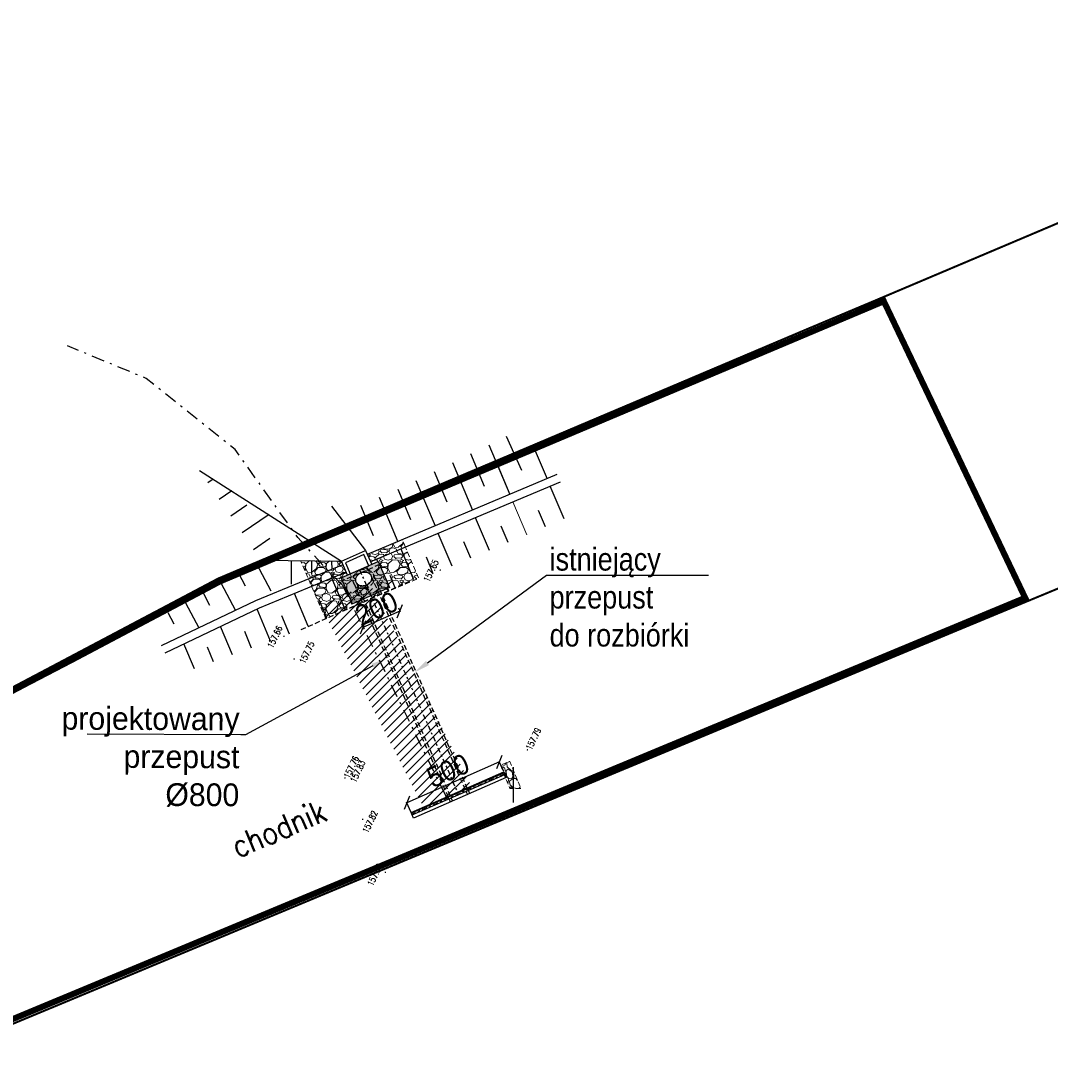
# Model space of a CAD drawing. Header units: metres. Extents: x 0 to 26143134280, y 0 to 27770722853.
# Tile 4 of 5: x 7549894 to 7549945, y 5738681 to 5738733. Entities that reach past the tile are written whole.
import ezdxf
from ezdxf import colors
from ezdxf.entities.mleader import LeaderData, LeaderLine
from ezdxf.enums import TextEntityAlignment as Align
from ezdxf.math import Vec2, Vec3

# ---------------------------------------------------------------- set-up
doc = ezdxf.new("R2010")
doc.units = ezdxf.units.M
doc.header["$PDSIZE"] = -1
for name, pattern in [('DASHDOT', [25.4, 12.7, -6.35, 0, -6.35]), ('DASHDOT2', [0.5, 0.25, -0.125, 0, -0.125]), ('HIDDEN', [0.375, 0.25, -0.125])]:
    doc.linetypes.add(name, pattern=pattern)
for name, color, linetype in [('_STYL SKARPY', 96, 'Continuous'), ('_STYL_OPISY', 7, 'Continuous'), ('_STYL_PROJ OBIEKT', 12, 'DASHDOT'), ('_STYL_WYMIARY', 7, 'Continuous'), ('_STYL_WYPOSAŻENIE', 12, 'Continuous')]:
    doc.layers.add(name, color=color, linetype=linetype)
for name, color, linetype, lineweight in [('_STYL_HATCH', 7, 'Continuous', 0), ('_STYL_OPIS', 7, 'Continuous', 0), ('rzedne', 8, 'Continuous', 18), ('zakres zgl', 6, 'HIDDEN', 90)]:
    doc.layers.add(name, color=color, linetype=linetype, lineweight=lineweight)
doc.styles.add('arial', font='arial.ttf', dxfattribs={"width": 0.9})
doc.styles.add('Romans', font='Romans.shx', dxfattribs={"width": 0.75})
doc.styles.get("Standard").update_dxf_attribs({"font": 'romans.shx', "width": 0.75})
doc.dimstyles.new('styl_1-500', dxfattribs={"dimscale": 0.05, "dimtxt": 20, "dimasz": 10, "dimexe": 0.5, "dimexo": 0.2, "dimgap": 2.4, "dimtad": 1, "dimdec": 0, "dimlfac": 100, "dimdsep": 46, "dimtxsty": 'arial', "dimblk": 'OBLIQUE', "dimcen": 1, "dimclrd": 256, "dimclre": 256, "dimclrt": 256, "dimadec": 0, "dimazin": 0, "dimtfac": 1, "dimtdec": 0, "dimtmove": 1, "dimatfit": 3, "dimfxl": 1, "dimlwd": -1, "dimlwe": -1, "dimarcsym": 0})
pattern_1 = [(228.0127875, (0.64008, 0.889), (-7.11200000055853, -8.00099999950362), [0.119602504, -11.84066927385]), (184.969741, (0.56007, 0.8001), (10.66799999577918, 0.88900005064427), [0.205241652, -20.31891711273]), (132.5104471, (0.3556, 0.78232), (8.89000000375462, -9.7789999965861), [0.144718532, -14.327152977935]), (267.273689, (0.00889, 0.56007), (0.8890000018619, 17.7799999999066), [0.186901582, -18.50325309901]), (292.83365418, (0, 0.37338), (-4.4450000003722, 10.66799999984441), [0.183271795, -18.14393271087]), (357.273689, (0.07112, 0.20447), (-17.7799999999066, 0.8890000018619), [0.186901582, -18.50325309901]), (37.69424047, (0.25781, 0.19558), (-11.55699999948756, -8.89000000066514), [0.247167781, -24.46959035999]), (72.25532837, (0.45339, 0.34671), (6.22300000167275, 19.5579999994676), [0.233351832, -23.10183981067]), (121.42956562, (0.52451, 0.56896), (-7.1120000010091, 11.55699999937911), [0.18753455, -18.56594099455]), (175.2363583, (0.42672, 0.72898), (9.77899999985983, -0.88900000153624), [0.214099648, -10.4908779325]), (222.3974378, (0.21336, 0.74676), (-10.66799999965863, -9.7790000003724), [0.276877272, -27.41087037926]), (138.81407483, (0.889, 0.55118), (-6.2229999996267, 5.3340000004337), [0.094501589, -9.35569803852]), (171.4692344, (0.81788, 0.61341), (11.55700000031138, -1.77799999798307), [0.179788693, -17.79912364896]), (225, (0.6401, 0.6401), (-1e-16, -0.889), [0.125723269, -1.13151258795]), (203.19859051, (0.57785, 0.74676), (4.4450000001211, 1.7779999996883), [0.067704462, -6.70271782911]), (291.80140949, (0.51562, 0.72009), (-0.889000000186, 2.666999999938), [0.095747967, -4.6916635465]), (30.96375653, (0.55118, 0.63119), (2.6670000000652, 1.7779999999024), [0.155511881, -5.02820435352]), (161.56505118, (0.68453, 0.7112), (1.778000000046, -0.888999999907), [0.112450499, -2.69881434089]), (16.389540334, (0, 0.72009), (8.89000000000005, 2.66700000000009), [0.1575308, -15.59558933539]), (70.34617594, (0.15113, 0.76454), (-3.55600000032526, -9.77899999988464), [0.132159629, -13.08377548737]), (293.19859051, (0.68453, 0.889), (-1.7779999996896, 4.4450000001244), [0.135408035, -6.63501425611]), (343.61045967, (0.73787, 0.76454), (-8.8900000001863, 2.666999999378), [0.1575308, -15.59558933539]), (339.44395478, (0, 0.16891), (-4.445, 1.7780000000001), [0.15191232, -7.44370700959]), (294.7751406, (0.14224, 0.11557), (-4.44500000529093, 9.77899999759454), [0.127285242, -12.60125768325]), (66.80140949, (0.69342, 0), (1.7779999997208, 4.4450000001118), [0.135408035, -6.63501425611]), (17.35402464, (0.74676, 0.12446), (-11.55699999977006, -3.55600000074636), [0.149023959, -14.75333159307]), (69.44395478, (0.25781, 0), (-1.778000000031, -4.4449999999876), [0.07595616, -7.51966316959]), (101.309932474, (0.64008, 0), (-0.889, 3.556), [0.04533011, -4.48769823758]), (165.963756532, (0.6312, 0.04445), (2.667, -0.889), [0.183271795, -3.48216910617]), (186.00900596, (0.45339, 0.0889), (8.88999999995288, 0.88900000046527), [0.16984345, -16.81447770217]), (303.69006753, (0.55118, 0.55118), (-0.8890000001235, 1.777999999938), [0.128213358, -3.07712172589]), (353.15722659, (0.6223, 0.4445), (15.11300000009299, -1.77799999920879), [0.223844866, -22.16060317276]), (60.9453959, (0.84455, 0.41783), (-3.5560000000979, -6.2229999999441), [0.091527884, -9.06128731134]), (90, (0.889, 0.4978), (-0.889, 0.889), [0.05334, -0.83566]), (120.25643716, (0.43561, 0.11557), (3.555999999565, -6.22300000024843), [0.123503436, -12.22687927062]), (48.0127875, (0.37338, 0.22225), (7.11200000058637, 8.00099999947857), [0.239205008, -11.72106676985]), (0, (0.5334, 0.40005), (0.889, 0.889), [0.23114, -0.65786]), (325.3048465, (0.76454, 0.40005), (8.89000000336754, -6.2229999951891), [0.140563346, -13.91576085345]), (254.0546041, (0.88011, 0.32004), (-0.8889999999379, -3.5560000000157), [0.129440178, -6.34257751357]), (207.64597536, (0.84455, 0.19558), (-16.89100000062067, -8.88999999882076), [0.210750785, -20.86436254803]), (175.42607874, (0.65786, 0.09779), (-11.55699999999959, 0.88899999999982), [0.222960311, -22.07304625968])]

# ---------------------------------------------------------------- blocks, each defined once
blk = doc.blocks.new('_Oblique')
at = {"color": 0, "linetype": 'ByBlock', "lineweight": -2}
blk.add_line((-0.5, -0.5), (0.5, 0.5), dxfattribs=at)
blk = doc.blocks.new('*D7')
at = {"layer": '_STYL_WYMIARY', "transparency": 16777216}
for p, q in [((7549917.772, 5738696.178), (7549913.196, 5738694.163)), ((7549917.982, 5738695.702), (7549917.762, 5738696.201)), ((7549913.406, 5738693.686), (7549913.186, 5738694.186))]:
    blk.add_line(p, q, dxfattribs=at)
at = {"layer": 'Defpoints', "color": 0, "transparency": 16777216}
for p in [(7549917.986, 5738695.692), (7549913.196, 5738694.163), (7549913.41, 5738693.677)]:
    blk.add_point(p, dxfattribs=at)
at = {"layer": '_STYL_WYMIARY', "transparency": 16777216, "xscale": 0.5, "yscale": 0.5, "zscale": 0.5}
for p, rotation in [((7549917.772, 5738696.178), 23.77176160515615), ((7549913.196, 5738694.163), 203.7717616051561)]:
    blk.add_blockref('_Oblique', p, dxfattribs=dict(at, rotation=rotation))
at = {"layer": '_STYL_WYMIARY', "transparency": 16777216, "insert": (7549915.23, 5738695.748), "char_height": 1, "attachment_point": 5, "rotation": 23.7718, "style": 'arial'}
blk.add_mtext('500', dxfattribs=at)
blk = doc.blocks.new('*D6')
at = {"layer": '_STYL_WYMIARY', "transparency": 16777216}
for p, q in [((7549912.852, 5738703.627), (7549911.021, 5738702.821)), ((7549912.78, 5738703.789), (7549912.862, 5738703.604)), ((7549910.95, 5738702.983), (7549911.031, 5738702.798))]:
    blk.add_line(p, q, dxfattribs=at)
at = {"layer": 'Defpoints', "color": 0, "transparency": 16777216}
for p in [(7549912.776, 5738703.798), (7549910.946, 5738702.992), (7549911.021, 5738702.821)]:
    blk.add_point(p, dxfattribs=at)
at = {"layer": '_STYL_WYMIARY', "transparency": 16777216, "xscale": 0.5, "yscale": 0.5, "zscale": 0.5}
for p, rotation in [((7549912.852, 5738703.627), 23.77173683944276), ((7549911.021, 5738702.821), 203.7717368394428)]:
    blk.add_blockref('_Oblique', p, dxfattribs=dict(at, rotation=rotation))
at = {"layer": '_STYL_WYMIARY', "transparency": 16777216, "insert": (7549911.703, 5738703.755), "char_height": 1, "attachment_point": 5, "rotation": 23.7717, "style": 'arial'}
blk.add_mtext('200', dxfattribs=at)

msp = doc.modelspace()

# ---------------------------------------------------------------- hatches: boundary and pattern name
at = {"lineweight": 13, "transparency": 33554687}
h = msp.add_hatch(dxfattribs=at)
h.set_pattern_fill('ANSI31', color=256, scale=0.1)
h.set_pattern_definition([(45, (-4e-07, 2e-06), (-0.224506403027, 0.224506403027), [])])
h.paths.add_polyline_path([(7549908.914, 5738703.927), (7549911.377, 5738704.986), (7549916.385, 5738694.969), (7549913.997, 5738693.971)])
at = {"layer": '_STYL_HATCH', "transparency": 33554483}
h = msp.add_hatch(dxfattribs=at)
h.set_pattern_fill('ANGLE', color=256)
h.set_pattern_definition([(0, (0, 0), (0, 6.985), [5.08, -1.905]), (90, (0, 0), (-6.985, 4e-16), [5.08, -1.905])])
h.paths.add_polyline_path([(7549911.318, 5738705.87), (7549911.46, 5738705.933), (7549911.152, 5738706.617), (7549909.961, 5738706.092), (7549910.271, 5738705.409), (7549910.402, 5738705.467), (7549910.161, 5738706.016), (7549911.076, 5738706.419), (7549911.318, 5738705.87)])
at = {"layer": '_STYL_OPISY', "transparency": 33554483}
h = msp.add_hatch(dxfattribs=at)
h.set_pattern_fill('ANGLE', color=256)
h.set_pattern_definition([(0, (66524.745, 58161.332), (0, 6.985), [5.08, -1.905]), (90, (66524.745, 58161.332), (-6.985, 4e-16), [5.08, -1.905])])
edge = h.paths.add_edge_path()
edge.add_line((7549917.018, 5738693.691), (7549920.373, 5738694.804))
edge.add_line((7549920.373, 5738694.804), (7549919.585, 5738696.393))
edge.add_line((7549919.585, 5738696.393), (7549912.219, 5738693.241))
edge.add_line((7549912.219, 5738693.241), (7549913.159, 5738691.344))
edge.add_line((7549913.159, 5738691.344), (7549916.138, 5738693.236))
edge.add_line((7549916.359, 5738695.012), (7549917.018, 5738693.691))
at = {"layer": '_STYL_PROJ OBIEKT', "lineweight": 0, "transparency": 33554534}
h = msp.add_hatch(dxfattribs=at)
h.set_pattern_fill('GRAVEL', color=256, scale=0.035, style=0)
h.set_pattern_definition(pattern_1)
h.paths.add_polyline_path([(7549911.405, 5738706.055), (7549913.126, 5738706.779), (7549912.972, 5738707.147), (7549911.241, 5738706.419)])
h = msp.add_hatch(dxfattribs=at)
h.set_pattern_fill('GRAVEL', color=256, scale=0.04, style=0)
h.set_pattern_definition([(228.0127875, (0.73152, 1.016), (-8.1280000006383, -9.1439999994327), [0.136688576, -13.53219345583]), (184.969741, (0.64008, 0.914404), (12.1919999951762, 1.01600005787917), [0.234561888, -23.22161955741]), (132.5104471, (0.4064, 0.89408), (10.160000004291, -11.1759999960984), [0.165392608, -16.37388911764]), (267.273689, (0.01016, 0.64008), (1.0160000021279, 20.31999999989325), [0.213601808, -21.1465749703]), (292.83365418, (-4e-07, 0.42672), (-5.08000000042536, 12.19199999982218), [0.20945348, -20.73592309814]), (357.273689, (0.08128, 0.23368), (-20.31999999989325, 1.0160000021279), [0.213601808, -21.1465749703]), (37.69424047, (0.29464, 0.223524), (-13.20799999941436, -10.16000000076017), [0.282477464, -27.9652461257]), (72.25532837, (0.518158, 0.39624), (7.11200000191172, 22.35199999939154), [0.266687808, -26.40210264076]), (121.42956562, (0.599437, 0.650243), (-8.12800000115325, 13.2079999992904), [0.2143252, -21.21821827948]), (175.2363583, (0.48768, 0.83312), (11.1759999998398, -1.0160000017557), [0.244685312, -11.98957478]), (222.3974378, (0.24384, 0.85344), (-12.19199999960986, -11.1760000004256), [0.316431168, -31.32670900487]), (138.81407483, (1.016, 0.62992), (-7.1119999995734, 6.0960000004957), [0.108001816, -10.69222632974]), (171.4692344, (0.93472, 0.70104), (13.20800000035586, -2.03199999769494), [0.205472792, -20.34185559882]), (225, (0.7315, 0.7315), (-1e-16, -1.016), [0.143683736, -1.29315724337]), (203.19859051, (0.6604, 0.85344), (5.0800000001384, 2.0319999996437), [0.077376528, -7.66024894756]), (291.80140949, (0.58928, 0.82296), (-1.0160000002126, 3.047999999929), [0.109426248, -5.361901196]), (30.96375653, (0.62992, 0.72136), (3.0480000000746, 2.0319999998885), [0.177727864, -5.74651926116]), (161.56505118, (0.78232, 0.8128), (2.032000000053, -1.015999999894), [0.128514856, -3.08435924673]), (16.389540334, (-4e-07, 0.82296), (10.16000000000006, 3.0480000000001), [0.1800352, -17.82353066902]), (70.34617594, (0.17272, 0.87376), (-4.06400000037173, -11.17599999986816), [0.151039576, -14.95288627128]), (293.19859051, (0.78232, 1.016), (-2.0319999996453, 5.0800000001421), [0.15475204, -7.58287343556]), (343.61045967, (0.843277, 0.87376), (-10.16000000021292, 3.04799999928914), [0.1800352, -17.82353066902]), (339.44395478, (-4e-07, 0.19304), (-5.08, 2.0320000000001), [0.17361408, -8.50709372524]), (294.7751406, (0.16256, 0.13208), (-5.08000000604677, 11.1759999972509), [0.145468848, -14.40143735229]), (66.80140949, (0.79248, 2e-06), (2.031999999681, 5.0800000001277), [0.15475204, -7.58287343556]), (17.35402464, (0.85344, 0.14224), (-13.2079999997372, -4.064000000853), [0.170313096, -16.86095039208]), (69.44395478, (0.29464, 2e-06), (-2.0320000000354, -5.0799999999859), [0.08680704, -8.59390076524]), (101.309932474, (0.73152, 2e-06), (-1.016, 4.064), [0.05180584, -5.12879798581]), (165.963756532, (0.72136, 0.0508), (3.048, -1.016), [0.20945348, -3.97962183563]), (186.00900596, (0.51816, 0.1016), (10.15999999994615, 1.01600000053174), [0.1941068, -19.21654594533]), (303.69006753, (0.62992, 0.62992), (-1.016000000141, 2.0319999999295), [0.146529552, -3.51671054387]), (353.15722659, (0.7112, 0.508), (17.27200000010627, -2.03199999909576), [0.255822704, -25.32640362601]), (60.9453959, (0.9652, 0.47752), (-4.0640000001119, -7.1119999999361), [0.104603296, -10.35575692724]), (90, (1.016, 0.569), (-1.016, 1.016), [0.06096, -0.95504]), (120.25643716, (0.49784, 0.13208), (4.06399999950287, -7.1120000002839), [0.141146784, -13.97357630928]), (48.0127875, (0.42672, 0.254), (8.12800000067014, 9.1439999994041), [0.273377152, -13.39550487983]), (0, (0.6096, 0.4572), (1.016, 1.016), [0.26416, -0.75184]), (325.3048465, (0.87376, 0.4572), (10.1600000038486, -7.11199999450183), [0.160643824, -15.90372668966]), (254.0546041, (1.00584, 0.36576), (-1.015999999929, -4.064000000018), [0.147931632, -7.24866001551]), (207.64597536, (0.9652, 0.223524), (-19.30400000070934, -10.1599999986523), [0.24085804, -23.84498576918]), (175.42607874, (0.75184, 0.11176), (-13.20799999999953, 1.01599999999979), [0.254811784, -25.2263385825])])
h.paths.add_polyline_path([(7549910.687, 5738705.27), (7549910.714, 5738705.332), (7549910.753, 5738705.389), (7549910.802, 5738705.441), (7549910.86, 5738705.485), (7549910.925, 5738705.52), (7549910.995, 5738705.545), (7549911.067, 5738705.558), (7549911.138, 5738705.559), (7549911.207, 5738705.549), (7549911.271, 5738705.527), (7549911.328, 5738705.495), (7549911.375, 5738705.453), (7549911.412, 5738705.403), (7549911.437, 5738705.346), (7549911.449, 5738705.285), (7549911.448, 5738705.222), (7549911.433, 5738705.158), (7549911.406, 5738705.096), (7549911.367, 5738705.039), (7549911.318, 5738704.987), (7549911.26, 5738704.943), (7549911.195, 5738704.908), (7549911.125, 5738704.883), (7549911.054, 5738704.87), (7549910.982, 5738704.869), (7549910.913, 5738704.879), (7549910.849, 5738704.901), (7549910.793, 5738704.933), (7549910.745, 5738704.975), (7549910.708, 5738705.025), (7549910.683, 5738705.082), (7549910.671, 5738705.143), (7549910.672, 5738705.206)])
h.paths.add_polyline_path([(7549910.201, 5738705.565), (7549908.486, 5738704.856), (7549909.19, 5738703.257), (7549913.771, 5738705.262), (7549913.126, 5738706.779), (7549911.402, 5738706.063), (7549911.457, 5738705.941), (7549911.772, 5738706.08), (7549912.332, 5738704.808), (7549911.775, 5738706.071), (7549909.941, 5738705.273), (7549910.267, 5738705.417)])
h = msp.add_hatch(dxfattribs=at)
h.set_pattern_fill('GRAVEL', color=256, scale=0.04, style=0)
h.set_pattern_definition([(228.0127875, (0.73152, 1.016), (-8.1280000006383, -9.1439999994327), [0.136688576, -13.53219345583]), (184.969741, (0.64008, 0.9144), (12.1919999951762, 1.01600005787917), [0.234561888, -23.22161955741]), (132.5104471, (0.4064, 0.89408), (10.160000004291, -11.1759999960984), [0.165392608, -16.37388911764]), (267.273689, (0.01016, 0.64008), (1.0160000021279, 20.31999999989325), [0.213601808, -21.1465749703]), (292.83365418, (0, 0.42672), (-5.08000000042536, 12.19199999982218), [0.20945348, -20.73592309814]), (357.273689, (0.08128, 0.23368), (-20.31999999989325, 1.0160000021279), [0.213601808, -21.1465749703]), (37.69424047, (0.29464, 0.22352), (-13.20799999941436, -10.16000000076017), [0.282477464, -27.9652461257]), (72.25532837, (0.51816, 0.39624), (7.11200000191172, 22.35199999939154), [0.266687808, -26.40210264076]), (121.42956562, (0.59944, 0.65024), (-8.12800000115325, 13.2079999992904), [0.2143252, -21.21821827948]), (175.2363583, (0.48768, 0.83312), (11.1759999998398, -1.0160000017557), [0.244685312, -11.98957478]), (222.3974378, (0.24384, 0.85344), (-12.19199999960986, -11.1760000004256), [0.316431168, -31.32670900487]), (138.81407483, (1.016, 0.62992), (-7.1119999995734, 6.0960000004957), [0.108001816, -10.69222632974]), (171.4692344, (0.93472, 0.70104), (13.20800000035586, -2.03199999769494), [0.205472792, -20.34185559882]), (225, (0.7315, 0.7315), (-1e-16, -1.016), [0.143683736, -1.29315724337]), (203.19859051, (0.6604, 0.85344), (5.0800000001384, 2.0319999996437), [0.077376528, -7.66024894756]), (291.80140949, (0.58928, 0.82296), (-1.0160000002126, 3.047999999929), [0.109426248, -5.361901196]), (30.96375653, (0.62992, 0.72136), (3.0480000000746, 2.0319999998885), [0.177727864, -5.74651926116]), (161.56505118, (0.78232, 0.8128), (2.032000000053, -1.015999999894), [0.128514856, -3.08435924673]), (16.389540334, (0, 0.82296), (10.16000000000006, 3.0480000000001), [0.1800352, -17.82353066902]), (70.34617594, (0.17272, 0.87376), (-4.06400000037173, -11.17599999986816), [0.151039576, -14.95288627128]), (293.19859051, (0.78232, 1.016), (-2.0319999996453, 5.0800000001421), [0.15475204, -7.58287343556]), (343.61045967, (0.84328, 0.87376), (-10.16000000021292, 3.04799999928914), [0.1800352, -17.82353066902]), (339.44395478, (0, 0.19304), (-5.08, 2.0320000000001), [0.17361408, -8.50709372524]), (294.7751406, (0.16256, 0.13208), (-5.08000000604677, 11.1759999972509), [0.145468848, -14.40143735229]), (66.80140949, (0.79248, 0), (2.031999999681, 5.0800000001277), [0.15475204, -7.58287343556]), (17.35402464, (0.85344, 0.14224), (-13.2079999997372, -4.064000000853), [0.170313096, -16.86095039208]), (69.44395478, (0.29464, 0), (-2.0320000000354, -5.0799999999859), [0.08680704, -8.59390076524]), (101.309932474, (0.73152, 0), (-1.016, 4.064), [0.05180584, -5.12879798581]), (165.963756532, (0.72136, 0.0508), (3.048, -1.016), [0.20945348, -3.97962183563]), (186.00900596, (0.51816, 0.1016), (10.15999999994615, 1.01600000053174), [0.1941068, -19.21654594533]), (303.69006753, (0.62992, 0.62992), (-1.016000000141, 2.0319999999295), [0.146529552, -3.51671054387]), (353.15722659, (0.7112, 0.508), (17.27200000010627, -2.03199999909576), [0.255822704, -25.32640362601]), (60.9453959, (0.9652, 0.47752), (-4.0640000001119, -7.1119999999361), [0.104603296, -10.35575692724]), (90, (1.016, 0.569), (-1.016, 1.016), [0.06096, -0.95504]), (120.25643716, (0.49784, 0.13208), (4.06399999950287, -7.1120000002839), [0.141146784, -13.97357630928]), (48.0127875, (0.42672, 0.254), (8.12800000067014, 9.1439999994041), [0.273377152, -13.39550487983]), (0, (0.6096, 0.4572), (1.016, 1.016), [0.26416, -0.75184]), (325.3048465, (0.87376, 0.4572), (10.1600000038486, -7.11199999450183), [0.160643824, -15.90372668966]), (254.0546041, (1.00584, 0.36576), (-1.015999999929, -4.064000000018), [0.147931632, -7.24866001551]), (207.64597536, (0.9652, 0.22352), (-19.30400000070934, -10.1599999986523), [0.24085804, -23.84498576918]), (175.42607874, (0.75184, 0.11176), (-13.20799999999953, 1.01599999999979), [0.254811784, -25.2263385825])])
h.paths.add_polyline_path([(7549907.946, 5738706.117), (7549909.961, 5738706.092), (7549910.033, 5738705.919), (7549908.337, 5738705.216)])
h = msp.add_hatch(dxfattribs=at)
h.set_pattern_fill('GRAVEL', color=256, scale=0.035, style=0)
h.set_pattern_definition(pattern_1)
h.paths.add_polyline_path([(7549908.49, 5738704.847), (7549910.204, 5738705.557), (7549910.04, 5738705.922), (7549908.337, 5738705.216)])
at = {"layer": '_STYL_PROJ OBIEKT', "transparency": 33554470}
h = msp.add_hatch(color=256, dxfattribs=at)
h.dxf.hatch_style = 1
edge = h.paths.add_edge_path(flags=16)
edge.add_ellipse((7549911.061, 5738705.215), major_axis=(-0.366, -0.161), ratio=0.837609, start_angle=0, end_angle=360)
h.paths.add_polyline_path([(7549909.945, 5738705.265), (7549911.775, 5738706.071), (7549912.335, 5738704.8), (7549910.505, 5738703.994)])
at = {"layer": '_STYL_PROJ OBIEKT', "lineweight": 0, "transparency": 33554534}
h = msp.add_hatch(dxfattribs=at)
h.set_pattern_fill('GRAVEL', color=256, scale=0.035, angle=279, style=0)
h.set_pattern_definition([(147.0127875, (0.978186, -0.49313), (-9.01505632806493, 5.77280732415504), [0.119602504, -11.84066927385]), (103.969741, (0.877864, -0.42801), (2.54689785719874, -10.3975889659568), [0.205241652, -20.31891711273]), (51.5104471, (0.828316, -0.22884), (-8.26790188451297, -10.31032198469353), [0.144718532, -14.327152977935]), (186.273689, (0.554565, 0.078834), (17.70016893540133, 1.90334985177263), [0.186901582, -18.50325309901]), (211.83365418, (0.368783, 0.05841), (9.8413080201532, 6.05911754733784), [0.183271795, -18.14393271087]), (276.273689, (0.21308, -0.03826), (-1.90334985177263, 17.70016893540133), [0.186901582, -18.50325309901]), (316.69424047, (0.233502, -0.22404), (-10.58846246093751, 10.02401175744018), [0.247167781, -24.46959035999]), (351.25532837, (0.413367, -0.39357), (20.29070024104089, -3.08683927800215), [0.233351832, -23.10183981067]), (40.42956562, (0.644007, -0.429047), (10.30215223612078, 8.8323525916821), [0.18753455, -18.56594099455]), (94.2363583, (0.78676, -0.30743), (0.6517176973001, -9.7976745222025), [0.214099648, -10.4908779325]), (141.3974378, (0.770943, -0.093914), (-11.32744715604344, 9.00688658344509), [0.276877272, -27.41087037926]), (57.81407483, (0.683464, -0.79183), (4.2948379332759, 6.9808059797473), [0.094501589, -9.35569803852]), (90.4692344, (0.733803, -0.71185), (0.0518032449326, -11.69285463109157), [0.179788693, -17.79912364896]), (144, (0.7323, -0.5321), (-0.87805493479, -0.13907023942), [0.125723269, -1.13151258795]), (122.19859051, (0.82796, -0.45392), (2.451461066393, -4.1121341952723), [0.067704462, -6.70271782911]), (210.80140949, (0.79189, -0.39662), (2.495094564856, 1.2952656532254), [0.095747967, -4.6916635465]), (309.96375653, (0.70964, -0.44565), (2.1733205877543, -2.3560243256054), [0.155511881, -5.02820435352]), (80.56505118, (0.80953, -0.56485), (-0.599914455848, -1.89518010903), [0.112450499, -2.69881434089]), (295.389540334, (0.711224, 0.112647), (4.02486719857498, -8.36333862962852), [0.1575308, -15.59558933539]), (349.34617594, (0.77877, -0.02967), (-10.21488524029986, 1.9824471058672), [0.132159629, -13.08377548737]), (212.19859051, (0.98514, -0.53703), (4.1121341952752, 2.4514610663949), [0.135408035, -6.63501425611]), (262.61045967, (0.870556, -0.609185), (1.2434624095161, 9.19776006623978), [0.1575308, -15.59558933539]), (258.44395478, (0.16683, 0.02642), (1.0607586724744, 4.6684151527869), [0.15191232, -7.44370700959]), (213.7751406, (0.1364, -0.12241), (8.9632530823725, 5.9200473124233), [0.127285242, -12.60125768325]), (345.80140949, (0.10847, -0.68488), (4.6684151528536, -1.0607586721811), [0.135408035, -6.63501425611]), (296.35402464, (0.239747, -0.718096), (-5.32013285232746, 10.85843319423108), [0.149023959, -14.75333159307]), (348.44395478, (0.04033, -0.25464), (-4.6684151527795, 1.0607586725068), [0.07595616, -7.51966316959]), (20.309932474, (0.10013, -0.6322), (3.3731494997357, 1.4343358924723), [0.04533011, -4.48769823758]), (84.963756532, (0.14264, -0.61647), (-0.460844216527, -2.773235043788), [0.183271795, -3.48216910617]), (105.00900596, (0.15873, -0.4339), (2.2687573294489, -8.64147910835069), [0.16984345, -16.81447770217]), (222.69006753, (0.63062, -0.45817), (1.617039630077, 1.156195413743), [0.128213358, -3.07712172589]), (272.15722659, (0.536377, -0.545103), (0.60808420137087, -15.20507437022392), [0.223844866, -22.16060317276]), (339.9453959, (0.5448, -0.76879), (-6.7026655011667, 2.5387280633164), [0.091527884, -9.06128731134]), (9, (0.6308, -0.8002), (0.73898469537, 1.01712517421), [0.05334, -0.83566]), (39.25643716, (0.18229, -0.41217), (-5.5901035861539, -4.4857114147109), [0.123503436, -12.22687927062]), (327.0127875, (0.27792, -0.334016), (9.01505632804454, -5.77280732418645), [0.239205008, -11.72106676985]), (279, (0.4786, -0.46425), (1.01712517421, -0.73898469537), [0.23114, -0.65786]), (244.3048465, (0.514725, -0.692546), (-4.75568214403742, -9.7540410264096), [0.140563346, -13.91576085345]), (173.0546041, (0.45378, -0.81921), (-3.6512899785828, 0.3217739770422), [0.129440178, -6.34257751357]), (126.64597536, (0.32529, -0.803557), (-11.42288389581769, 15.29234136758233), [0.210750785, -20.86436254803]), (94.42607874, (0.199498, -0.634463), (-0.92985817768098, 11.55378439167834), [0.222960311, -22.07304625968])])
h.paths.add_polyline_path([(7549917.82, 5738696.013), (7549918.287, 5738694.874), (7549918.829, 5738694.869), (7549918.28, 5738696.207)])

# ---------------------------------------------------------------- linework, layer by layer
at = {"layer": '_STYL SKARPY'}
for p, q in [((7549918.098, 5738712.266), (7549918.863, 5738710.582)), ((7549917.245, 5738711.848), (7549918.282, 5738709.386)), ((7549919.445, 5738711.777), (7549920.125, 5738710.163)), ((7549916.345, 5738711.407), (7549917.02, 5738709.805)), ((7549902.946, 5738710.577), (7549909.961, 5738706.092)), ((7549915.446, 5738710.967), (7549916.439, 5738708.61)), ((7549917.602, 5738711.001), (7549918.282, 5738709.386)), ((7549903.63, 5738710.145), (7549903.365, 5738709.964)), ((7549913.647, 5738710.085), (7549914.596, 5738707.833)), ((7549914.546, 5738710.526), (7549915.177, 5738709.028)), ((7549904.551, 5738709.563), (7549903.93, 5738709.139)), ((7549912.747, 5738709.645), (7549913.378, 5738708.147)), ((7549920.961, 5738708.18), (7549920.28, 5738709.794)), ((7549911.826, 5738709.256), (7549912.753, 5738707.056)), ((7549905.295, 5738708.861), (7549904.494, 5738708.313)), ((7549909.477, 5738708.811), (7549911.153, 5738706.617)), ((7549910.904, 5738708.868), (7549911.535, 5738707.37)), ((7549920.039, 5738707.792), (7549919.699, 5738708.599)), ((7549906.392, 5738708.4), (7549905.059, 5738707.488)), ((7549917.275, 5738706.627), (7549916.594, 5738708.241)), ((7549915.432, 5738705.85), (7549914.751, 5738707.464)), ((7549918.196, 5738707.015), (7549917.856, 5738707.822)), ((7549906.425, 5738707.211), (7549905.624, 5738706.663)), ((7549916.353, 5738706.238), (7549916.013, 5738707.045)), ((7549913.546, 5738705.174), (7549912.908, 5738706.688)), ((7549910.04, 5738705.922), (7549905.716, 5738704.131)), ((7549905.749, 5738705.994), (7549906.471, 5738704.636)), ((7549906.01, 5738706.14), (7549909.961, 5738706.092)), ((7549907.48, 5738706.122), (7549907.487, 5738704.967)), ((7549908.48, 5738706.11), (7549908.484, 5738705.433)), ((7549909.48, 5738706.098), (7549909.483, 5738705.691)), ((7549914.486, 5738705.519), (7549914.159, 5738706.294)), ((7549904.876, 5738705.506), (7549905.215, 5738704.869)), ((7549910.204, 5738705.557), (7549905.904, 5738703.778)), ((7549904.003, 5738705.018), (7549904.725, 5738703.66)), ((7549910.161, 5738703.681), (7549909.495, 5738705.263)), ((7549912.627, 5738704.78), (7549912.373, 5738705.382)), ((7549903.13, 5738704.53), (7549903.449, 5738703.93)), ((7549908.326, 5738702.885), (7549907.647, 5738704.499)), ((7549905.715, 5738704.131), (7549901.061, 5738701.919)), ((7549902.257, 5738704.042), (7549902.917, 5738702.801)), ((7549909.248, 5738703.273), (7549908.866, 5738704.179)), ((7549905.904, 5738703.778), (7549901.233, 5738701.558)), ((7549901.385, 5738703.552), (7549901.683, 5738702.992)), ((7549906.467, 5738702.148), (7549905.801, 5738703.728)), ((7549907.405, 5738702.497), (7549907.027, 5738703.394)), ((7549904.585, 5738701.463), (7549903.992, 5738702.869)), ((7549905.526, 5738701.805), (7549905.184, 5738702.617)), ((7549902.704, 5738700.778), (7549902.184, 5738702.01)), ((7549903.644, 5738701.12), (7549903.341, 5738701.84))]:
    msp.add_line(p, q, dxfattribs=at)
at = {"layer": '_STYL SKARPY', "color": 96, "linetype": 'HIDDEN'}
msp.add_line((7549913.331, 5738705.094), (7549907.866, 5738702.657), dxfattribs=at)
at = {"layer": '_STYL SKARPY', "flags": 128}
for points in [[(7549920.614, 5738710.369), (7549911.242, 5738706.419)], [(7549920.769, 5738710), (7549911.406, 5738706.054)]]:
    msp.add_lwpolyline(points, dxfattribs=at)
at = {"layer": '_STYL_HATCH', "color": 96}
msp.add_line((7549919.118, 5738707.403), (7549918.437, 5738709.018), dxfattribs=at)
msp.add_line((7549919.118, 5738707.403), (7549918.437, 5738709.018), dxfattribs=at)
at = {"layer": '_STYL_HATCH', "color": 8, "const_width": 0.0359, "flags": 128}
for points in [[(7549914.825, 5738705.651, 1), (7549914.864, 5738705.651, 1)], [(7549907.105, 5738702.386, 1), (7549907.144, 5738702.386, 1)], [(7549907.609, 5738701.257, 1), (7549907.648, 5738701.257, 1)], [(7549919.128, 5738696.776, 1), (7549919.167, 5738696.776, 1)], [(7549910.12, 5738695.39, 1), (7549910.159, 5738695.39, 1)], [(7549910.994, 5738693.347, 1), (7549911.033, 5738693.347, 1)], [(7549912.114, 5738690.73, 1), (7549912.153, 5738690.73, 1)]]:
    msp.add_lwpolyline(points, format="xyb", close=True, dxfattribs=at)
at = {"layer": '_STYL_OPIS', "color": 1, "linetype": 'HIDDEN', "lineweight": 35, "ltscale": 5, "const_width": 0.1, "flags": 128}
for points in [[(7549862.862, 5738686.164), (7549870.141, 5738689.349), (7549880.58, 5738693.92), (7549891.588, 5738698.739), (7549903.88, 5738705.24), (7549907.502, 5738706.771), (7549911.2, 5738708.33), (7549915.44, 5738710.13), (7549919.411, 5738711.81), (7549922.552, 5738713.141), (7549926.262, 5738714.711), (7549929.022, 5738715.881), (7549932.898, 5738717.524), (7549936.41, 5738719), (7549943.9, 5738722.17), (7549945.741, 5738722.95), (7549947.591, 5738723.73), (7549949.9, 5738724.71), (7549957.198, 5738727.793), (7549960.62, 5738729.24), (7549964.31, 5738730.8), (7549966.16, 5738731.59), (7549968.369, 5738732.52), (7549968.849, 5738732.723)], [(7549868.838, 5738672.884), (7549898.072, 5738685.051), (7549922.05, 5738695.046), (7549939.904, 5738702.479), (7549957.915, 5738709.944), (7549975.773, 5738717.451)]]:
    msp.add_lwpolyline(points, dxfattribs=at)
at = {"layer": '_STYL_PROJ OBIEKT', "linetype": 'HIDDEN'}
for p, q in [((7549911.84, 5738705.925), (7549910.009, 5738705.119)), ((7549911.548, 5738705.396), (7549916.295, 5738694.62)), ((7549910.596, 5738704.977), (7549915.343, 5738694.201)), ((7549910.706, 5738705.025), (7549915.453, 5738694.249)), ((7549911.438, 5738705.348), (7549916.185, 5738694.571))]:
    msp.add_line(p, q, dxfattribs=at)
at = {"layer": '_STYL_PROJ OBIEKT', "linetype": 'DASHDOT2'}
msp.add_line((7549910.86, 5738705.668), (7549915.698, 5738694.685), dxfattribs=at)
at = {"layer": '_STYL_PROJ OBIEKT', "color": 8, "ltscale": 0.05, "flags": 128}
for points in [[(7549910.014, 5738704.909), (7549909.042, 5738705.896), (7549907.803, 5738707.272), (7549904.709, 5738711.618), (7549900.313, 5738715.123), (7549896.426, 5738716.728)], [(7549910.014, 5738704.909), (7549915.249, 5738694.22)]]:
    msp.add_lwpolyline(points, dxfattribs=at)
at = {"layer": '_STYL_PROJ OBIEKT', "linetype": 'HIDDEN', "lineweight": 0, "flags": 128}
for points in [[(7549911.405, 5738706.055), (7549913.126, 5738706.779), (7549912.972, 5738707.147), (7549911.241, 5738706.419)], [(7549910.204, 5738705.557), (7549908.49, 5738704.847), (7549909.194, 5738703.249), (7549913.774, 5738705.254), (7549913.126, 5738706.779), (7549911.406, 5738706.054), (7549911.46, 5738705.933), (7549911.775, 5738706.071), (7549912.335, 5738704.8), (7549910.505, 5738703.994), (7549909.945, 5738705.265), (7549910.271, 5738705.409), (7549910.204, 5738705.557)], [(7549908.49, 5738704.847), (7549910.204, 5738705.557), (7549910.04, 5738705.922), (7549908.337, 5738705.216)], [(7549917.82, 5738696.013), (7549918.287, 5738694.874), (7549918.829, 5738694.869), (7549918.28, 5738696.207)]]:
    msp.add_lwpolyline(points, close=True, dxfattribs=at)
at = {"layer": '_STYL_PROJ OBIEKT'}
for points in [[(7549909.963, 5738706.093), (7549911.153, 5738706.617), (7549911.46, 5738705.933), (7549910.271, 5738705.409)], [(7549909.945, 5738705.265), (7549911.775, 5738706.071), (7549912.335, 5738704.8), (7549910.505, 5738703.994)], [(7549910.161, 5738706.016), (7549910.402, 5738705.467), (7549911.318, 5738705.87), (7549911.076, 5738706.419)], [(7549913.41, 5738693.677), (7549917.986, 5738695.692), (7549918.107, 5738695.418), (7549913.531, 5738693.402)]]:
    msp.add_lwpolyline(points, close=True, dxfattribs=at)
at = {"layer": '_STYL_PROJ OBIEKT', "linetype": 'HIDDEN', "lineweight": 0, "flags": 128}
msp.add_lwpolyline([(7549907.946, 5738706.117), (7549909.961, 5738706.092), (7549910.033, 5738705.919), (7549908.337, 5738705.216), (7549907.946, 5738706.117)], dxfattribs=at)
at = {"layer": '_STYL_PROJ OBIEKT'}
msp.add_ellipse((7549911.06, 5738705.214), major_axis=(-0.366, -0.161), ratio=0.836354, start_param=-1.570796, end_param=4.712389, dxfattribs=at)
at = {"layer": '_STYL_PROJ OBIEKT', "linetype": 'HIDDEN'}
msp.add_open_spline([(7549910.861, 5738705.666), (7549910.785, 5738705.633), (7549910.727, 5738705.556), (7549910.594, 5738705.409), (7549910.544, 5738705.298), (7549910.536, 5738705.07), (7549910.58, 5738704.956), (7549910.741, 5738704.795), (7549910.853, 5738704.748), (7549911.084, 5738704.731), (7549911.204, 5738704.76), (7549911.419, 5738704.884), (7549911.511, 5738704.987), (7549911.596, 5738705.227), (7549911.587, 5738705.364), (7549911.457, 5738705.581), (7549911.342, 5738705.655), (7549911.103, 5738705.702), (7549910.969, 5738705.714), (7549910.861, 5738705.666)], degree=3, knots=[-1.570796, -1.570796, -1.570796, -1.570796, -1.079198, -1.079198, -0.38425, -0.38425, 0.310698, 0.310698, 1.005646, 1.005646, 1.700593, 1.700593, 2.472515, 2.472515, 3.244437, 3.244437, 4.016359, 4.016359, 4.712389, 4.712389, 4.712389, 4.712389], dxfattribs=at)
at = {"layer": '_STYL_WYPOSAŻENIE', "linetype": 'DASHDOT2', "lineweight": 0}
msp.add_line((7549918.027, 5738695.599), (7549913.442, 5738693.605), dxfattribs=at)
at = {"layer": '_STYL_WYPOSAŻENIE', "flags": 128}
msp.add_lwpolyline([(7549918.044, 5738695.56), (7549918.009, 5738695.642), (7549913.424, 5738693.646), (7549913.459, 5738693.564), (7549918.044, 5738695.56)], dxfattribs=at)
at = {"layer": 'zakres zgl', "linetype": 'HIDDEN', "ltscale": 5, "const_width": 0.3, "flags": 128}
msp.add_lwpolyline([(7549882.009, 5738694.295), (7549891.668, 5738698.611), (7549894.328, 5738700.017), (7549896.743, 5738701.274), (7549903.952, 5738705.09), (7549936.762, 5738718.932), (7549943.745, 5738704.284), (7549888.25, 5738681.203)], close=True, dxfattribs=at)

# ---------------------------------------------------------------- texts
at = {"layer": 'rzedne', "color": 8, "lineweight": 9, "width": 0.66}
for s, p in [('157.65', (7549914.01, 5738705.169)), ('157.66', (7549906.29, 5738701.903)), ('157.75', (7549907.873, 5738701.135)), ('157.79', (7549919.065, 5738696.871)), ('157.76', (7549910.066, 5738695.476)), ('157.83', (7549910.384, 5738695.267)), ('157.82', (7549910.99, 5738692.773)), ('157.08', (7549911.228, 5738690.156))]:
    msp.add_text(s, height=0.315, rotation=64.6237, dxfattribs=at).set_placement(p, align=Align.TOP_LEFT)

# ---------------------------------------------------------------- dimensions: what is measured, and where the dimension line sits
at = {"layer": '_STYL_WYMIARY'}
dim = msp.add_linear_dim(base=(7549911.021, 5738702.821), p1=(7549912.776, 5738703.798), p2=(7549910.946, 5738702.992), angle=203.7717, dimstyle='styl_1-500', dxfattribs=at)
dim.commit()
dim.dimension.update_dxf_attribs({"geometry": '*D6', "text_midpoint": (7549911.957, 5738703.178), "dimtype": 161})
dim = msp.add_aligned_dim(p1=(7549917.986, 5738695.692), p2=(7549913.41, 5738693.677), distance=-0.531, dimstyle='styl_1-500', dxfattribs=at)
dim.commit()
dim.dimension.update_dxf_attribs({"geometry": '*D7', "text_midpoint": (7549915.23, 5738695.748)})

# ---------------------------------------------------------------- leaders
at = {"layer": '_STYL_OPISY', "linetype": 'Continuous'}
ml = msp.add_multileader_mtext('Standard', dxfattribs=at)
ml.set_content('{\\fArial|b0|i0|c238|p34;\\W0.95;DW807}', color=256)
ml.set_leader_properties(linetype='Continuous')
ml.build(insert=Vec2(0, 0))
ml.multileader.update_dxf_attribs({"text_right_attachment_type": 6, "dogleg_length": 0.36, "arrow_head_size": 0.187})
ctx = ml.context
ctx.base_point, ctx.char_height, ctx.arrow_head_size, ctx.landing_gap_size, ctx.plane_origin, ctx.plane_x_axis, ctx.plane_y_axis = Vec3(7549960.539, 5738721.652), 1.5552, 0.187, 0.0933, Vec3(7549940.629, 5738730.128), Vec3(0.922624, 0.3857), Vec3(-0.3857, 0.922624)
ctx.right_attachment, ctx.text_align_type = 6, 2
notes = []
notes.append((ctx, [(0, (0, 0, 0), (0, 0), (1, 0), 1, [])]))
ctx.mtext.insert, ctx.mtext.text_direction, ctx.mtext.rotation, ctx.mtext.alignment, ctx.mtext.flow_direction = Vec3(7549966.436, 5738724.975), Vec3(0.922624, 0.3857), 0.395966, 3, 5
ml = msp.add_multileader_mtext('Standard', dxfattribs=at)
ml.set_content('{\\fArial|b0|i0|c238|p34;\\W0.95;GARWOLIN}', color=256)
ml.set_leader_properties(linetype='Continuous')
ml.build(insert=Vec2(0, 0))
ml.multileader.update_dxf_attribs({"text_right_attachment_type": 6, "dogleg_length": 0.36, "arrow_head_size": 0.18})
ctx = ml.context
ctx.base_point, ctx.char_height, ctx.arrow_head_size, ctx.landing_gap_size, ctx.plane_origin, ctx.plane_x_axis, ctx.plane_y_axis = Vec3(7549945.832, 5738713.575), 1.5, 0.18, 0.09, Vec3(7549926.289, 5738721.301), Vec3(0.91515, 0.403114), Vec3(-0.403114, 0.91515)
ctx.right_attachment, ctx.text_align_type = 6, 2
notes.append((ctx, [(0, (0, 0, 0), (0, 0), (1, 0), 1, [])]))
ctx.mtext.insert, ctx.mtext.text_direction, ctx.mtext.rotation, ctx.mtext.alignment, ctx.mtext.flow_direction = Vec3(7549955.28, 5738718.57), Vec3(0.91515, 0.403114), 0.414917, 3, 5
at = {"layer": '_STYL_OPISY'}
ml = msp.add_multileader_mtext('Standard', dxfattribs=at)
ml.set_content('{\\W0.85;\\C256;istniejący\\Pprzepust \\Pdo rozbiórki}', color=5, style='arial')
ml.set_leader_properties(color=256, lineweight=-1)
ml.build(insert=Vec2(0, 0))
ml.multileader.update_dxf_attribs({"text_left_attachment_type": 6, "text_right_attachment_type": 6, "dogleg_length": 0.0736, "arrow_head_size": 0.8})
ctx = ml.context
ctx.base_point, ctx.char_height, ctx.arrow_head_size, ctx.landing_gap_size, ctx.plane_origin = Vec3(7549920.168, 5738705.405), 1.125, 0.8, 0.08, Vec3(7549921.168, 5738703.006)
ctx.left_attachment, ctx.right_attachment = 6, 6
notes.append((ctx, [(1, (1, 1, 0), (7549920.094, 5738705.405), (1, 0), 0.0736, [(0, [(7549913.572, 5738700.596)], 0, [])])]))
ctx.mtext.insert, ctx.mtext.flow_direction = Vec3(7549920.248, 5738706.755), 5
at = {"layer": '_STYL_OPISY', "color": 12, "linetype": 'Continuous'}
ml = msp.add_multileader_mtext('Standard', dxfattribs=at)
ml.set_content('{\\fArial|b0|i0|c238|p34;\\W0.95;projektowany\\Pprzepust\\P%%C800}', color=12)
ml.set_leader_properties(linetype='Continuous')
ml.build(insert=Vec2(0, 0))
ml.multileader.update_dxf_attribs({"text_right_attachment_type": 6, "dogleg_length": 0.36, "arrow_head_size": 0.75})
ctx = ml.context
ctx.base_point, ctx.char_height, ctx.arrow_head_size, ctx.landing_gap_size, ctx.plane_origin, ctx.plane_x_axis, ctx.plane_y_axis = Vec3(7549896.178, 5738698.316), 1.125, 0.75, 0.0675, Vec3(7549894.679, 5738710.578), Vec3(0.999992, -0.003993), Vec3(0.003993, 0.999992)
ctx.right_attachment, ctx.text_align_type = 6, 2
notes.append((ctx, [(1, (1, 1, 0), (7549905.218, 5738697.515), (-0.999992, 0.003993), 0.222, [(0, [(7549912.174, 5738701.278)], 0, [])])]))
ctx.mtext.insert, ctx.mtext.text_direction, ctx.mtext.rotation, ctx.mtext.alignment, ctx.mtext.flow_direction = Vec3(7549904.934, 5738698.866), Vec3(0.999992, -0.003993), 6.279192, 3, 5
at = {"layer": '_STYL_OPISY'}
ml = msp.add_multileader_mtext('Standard', dxfattribs=at)
ml.set_content('{\\W0.85;\\C256;chodnik}', color=5, style='Romans')
ml.set_leader_properties(color=256, lineweight=-1)
ml.build(insert=Vec2(0, 0))
ml.multileader.update_dxf_attribs({"text_left_attachment_type": 6, "text_right_attachment_type": 6, "dogleg_length": 0.0736, "arrow_head_size": 0.2})
ctx = ml.context
ctx.base_point, ctx.char_height, ctx.arrow_head_size, ctx.landing_gap_size, ctx.plane_origin, ctx.plane_x_axis, ctx.plane_y_axis = Vec3(7549904.471, 5738692.083), 1.125, 0.2, 0.08, Vec3(7549905.461, 5738692.143), Vec3(0.919757, 0.392487), Vec3(-0.392487, 0.919757)
ctx.left_attachment, ctx.right_attachment = 6, 6
notes.append((ctx, [(0, (0, 0, 0), (0, 0), (1, 0), 1, [])]))
ctx.mtext.insert, ctx.mtext.text_direction, ctx.mtext.rotation, ctx.mtext.flow_direction = Vec3(7549904.404, 5738692.445), Vec3(0.919757, 0.392487), 0.403335, 5
for ctx, leaders in notes:
    for number, flags, end, landing, length, lines in leaders:
        leader = LeaderData()
        leader.index, (leader.has_last_leader_line, leader.has_dogleg_vector, leader.attachment_direction) = number, flags
        leader.last_leader_point, leader.dogleg_vector, leader.dogleg_length = Vec3(end), Vec3(landing), length
        for number, points, colour, breaks in lines:
            line = LeaderLine()
            line.index, line.vertices, line.color, line.breaks = number, Vec3.list(points), colors.encode_raw_color(colour), breaks
            leader.lines.append(line)
        ctx.leaders.append(leader)

doc.saveas('drawing.dxf')
